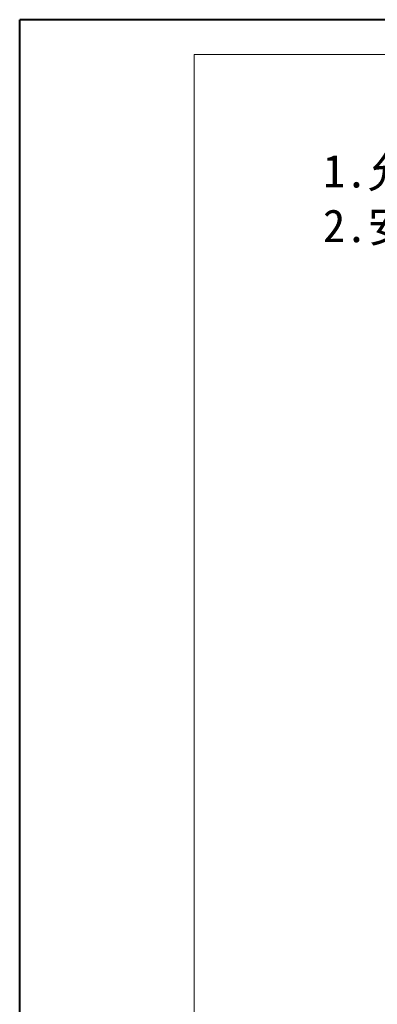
# Model space of a CAD drawing. Header units: millimetres. Extents: x -1190 to 891, y -97 to 1361.
# Tile 4 of 51: x -1190 to -939, y 668 to 1361. Entities that reach past the tile are written whole.
import ezdxf

# ---------------------------------------------------------------- set-up
doc = ezdxf.new("R2010")
doc.units = ezdxf.units.MM
doc.styles.add('样式 6', font='仿宋_GB2312.ttf')

msp = doc.modelspace()

# ---------------------------------------------------------------- linework, layer by layer
at = {"color": 7, "lineweight": 40}
for p in [(-1190.268, -97.198), (871.934, 1361.073)]:
    msp.add_line(p, (-1190.268, 1361.073), dxfattribs=at)
at = {"color": 7, "lineweight": 13}
for p in [(-1067.518, -72.648), (847.384, 1336.523)]:
    msp.add_line(p, (-1067.518, 1336.523), dxfattribs=at)

# ---------------------------------------------------------------- texts
at = {"insert": (-976.76, 1304.571), "char_height": 23.0679, "attachment_point": 1, "style": '样式 6'}
msp.add_mtext('        技术要求\\P1.允许装载直径最大{\\fISOCPEUR|b0|i0|c0|p34;%%C}56mm；\\P2.安装孔尺寸见下接头尺寸图。', dxfattribs=at)

doc.saveas('drawing.dxf')
